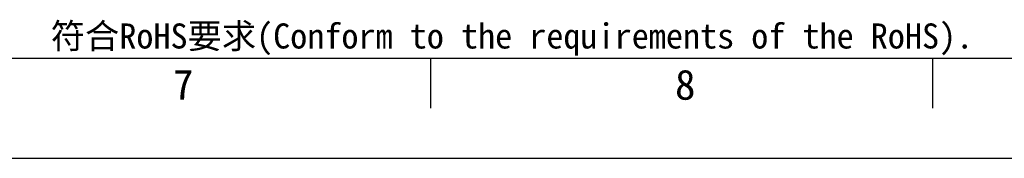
# Model space of a CAD drawing. Header units: millimetres. Extents: x 818 to 1412, y 141 to 561.
# Tile 30 of 86: x 1122 to 1220, y 141 to 155. Entities that reach past the tile are written whole.
import ezdxf

# ---------------------------------------------------------------- set-up
doc = ezdxf.new("R2010")
doc.units = ezdxf.units.MM
doc.header["$LTSCALE"] = 61.468
doc.layers.get('0').update_dxf_attribs({"linetype": 'CONTINUOUS'})
doc.styles.get("Standard").update_dxf_attribs({"font": 'simfang.ttf'})
doc.styles.add('TEXTSTYLE_2', font='simfang.ttf')

msp = doc.modelspace()

# ---------------------------------------------------------------- linework, layer by layer
at = {"color": 7}
for p, q in [((843.4847, 150.8556), (1402.4847, 150.8556)), ((1163.122, 145.8557), (1163.122, 150.8556)), ((1213.122, 145.8557), (1213.122, 150.8556)), ((818.4847, 140.8556), (1412.4847, 140.8556))]:
    msp.add_line(p, q, dxfattribs=at)

# ---------------------------------------------------------------- texts
at = {"color": 3}
msp.add_text('符合RoHS要求(Conform to the requirements of the RoHS).', height=2.5, dxfattribs=at).set_placement((1125.2716, 151.8063))
at = {"color": 3, "style": 'TEXTSTYLE_2'}
for s, p in [('7', (1137.441, 146.7027)), ('8', (1187.441, 146.7027))]:
    msp.add_text(s, height=3, dxfattribs=at).set_placement(p)

doc.saveas('drawing.dxf')
